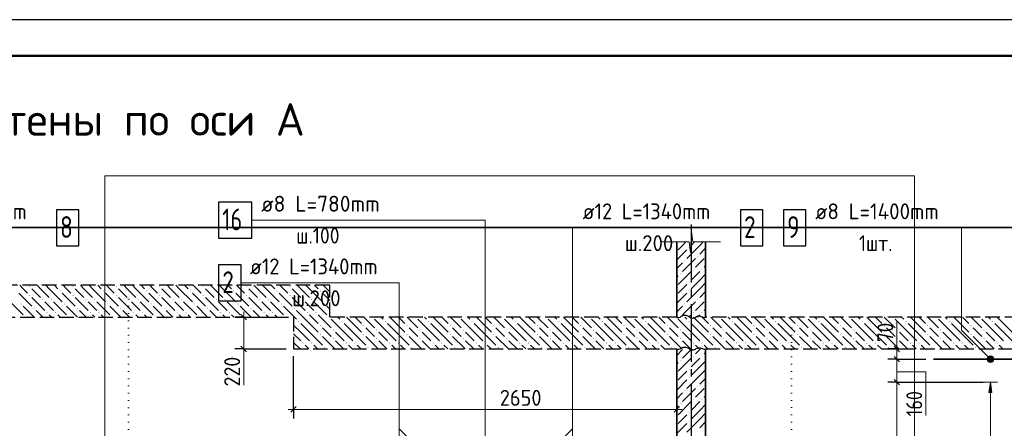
# Model space of a CAD drawing. Header units: millimetres. Extents: x 0 to 59400, y 0 to 42000.
# Tile 36 of 37: x 38663 to 52283, y 36354 to 42000. Entities that reach past the tile are written whole.
import ezdxf

# ---------------------------------------------------------------- set-up
doc = ezdxf.new("R2010")
doc.units = ezdxf.units.MM
for name, pattern in [('______2', [270, 200, -70]), ('______5', [1100, 800, -100, 100, -100]), ('______9', [100, 0, -100])]:
    doc.linetypes.add(name, pattern=pattern)
for name, color, linetype, lineweight in [('Standard', 7, 'Continuous', 25), ('ЖБ Перекрытие верхний уровень', 7, '______2', 25), ('ЖБ Перекрытие нижний уровень с отделкой', 7, '______2', 25), ('ЖБ Пилон', 7, 'Continuous', 35), ('ЖБ Стена верхний уровень', 7, 'Continuous', 35), ('Заголовок чертежа', 7, 'Continuous', 25), ('Позиционная метка линия выноска', 7, 'Continuous', 13), ('Примечания', 7, 'Continuous', 13), ('Размерная линия_ общее', 7, 'Continuous', 13), ('Сечения символ', 7, 'Continuous', 25), ('Стена обрамление Г-обр.', 7, 'Continuous', 35), ('Стена обрамление П-обр.', 7, 'Continuous', 35)]:
    doc.layers.add(name, color=color, linetype=linetype, lineweight=lineweight)
doc.layers.add('Оси', color=7, linetype='______5')
doc.layers.add('Размерная выноска', color=7, linetype='Continuous')
doc.layers.add('Стена Хомут', color=7, linetype='Continuous', lineweight=25, true_color=0x6e3c1e)
doc.styles.add('ISOCPEUR', font='txt')

msp = doc.modelspace()

# ---------------------------------------------------------------- hatches: boundary and pattern name
at = {"layer": 'ЖБ Перекрытие верхний уровень', "linetype": 'Continuous', "lineweight": 18, "transparency": 33554687}
for points in [[(38795, 38312), (38801, 38318), (38808, 38312), (38801, 38305)], [(39395, 38312), (39401, 38318), (39408, 38312), (39401, 38305)], [(39995, 38312), (40001, 38318), (40008, 38312), (40001, 38305)], [(40595, 38312), (40601, 38318), (40608, 38312), (40601, 38305)], [(41195, 38312), (41201, 38318), (41208, 38312), (41201, 38305)], [(41795, 38312), (41801, 38318), (41808, 38312), (41801, 38305)], [(42395, 38312), (42401, 38318), (42408, 38312), (42401, 38305)], [(38795, 38192), (38801, 38198), (38808, 38192), (38801, 38185)], [(38975, 38132), (38981, 38138), (38988, 38132), (38981, 38125)], [(39095, 38132), (39101, 38138), (39108, 38132), (39101, 38125)], [(39215, 38252), (39221, 38258), (39228, 38252), (39221, 38245)], [(39395, 38192), (39401, 38198), (39408, 38192), (39401, 38185)], [(39575, 38132), (39581, 38138), (39588, 38132), (39581, 38125)], [(39695, 38132), (39701, 38138), (39708, 38132), (39701, 38125)], [(39815, 38252), (39821, 38258), (39828, 38252), (39821, 38245)], [(39995, 38192), (40001, 38198), (40008, 38192), (40001, 38185)], [(40175, 38132), (40181, 38138), (40188, 38132), (40181, 38125)], [(40295, 38132), (40301, 38138), (40308, 38132), (40301, 38125)], [(40415, 38252), (40421, 38258), (40428, 38252), (40421, 38245)], [(40595, 38192), (40601, 38198), (40608, 38192), (40601, 38185)], [(40775, 38132), (40781, 38138), (40788, 38132), (40781, 38125)], [(40895, 38132), (40901, 38138), (40908, 38132), (40901, 38125)], [(41015, 38252), (41021, 38258), (41028, 38252), (41021, 38245)], [(41195, 38192), (41201, 38198), (41208, 38192), (41201, 38185)], [(41375, 38132), (41381, 38138), (41388, 38132), (41381, 38125)], [(41495, 38132), (41501, 38138), (41508, 38132), (41501, 38125)], [(41615, 38252), (41621, 38258), (41628, 38252), (41621, 38245)], [(41795, 38192), (41801, 38198), (41808, 38192), (41801, 38185)], [(41975, 38132), (41981, 38138), (41988, 38132), (41981, 38125)], [(42095, 38132), (42101, 38138), (42108, 38132), (42101, 38125)], [(42215, 38252), (42221, 38258), (42228, 38252), (42221, 38245)], [(42395, 38192), (42401, 38198), (42408, 38192), (42401, 38185)], [(42575, 38132), (42581, 38138), (42588, 38132), (42581, 38125)], [(42695, 38132), (42701, 38138), (42708, 38132), (42701, 38125)], [(42815, 38252), (42821, 38258), (42828, 38252), (42821, 38245)], [(38675, 38072), (38681, 38078), (38688, 38072), (38681, 38065)], [(38855, 38012), (38861, 38018), (38868, 38012), (38861, 38005)], [(39275, 38072), (39281, 38078), (39288, 38072), (39281, 38065)], [(39455, 38012), (39461, 38018), (39468, 38012), (39461, 38005)], [(39875, 38072), (39881, 38078), (39888, 38072), (39881, 38065)], [(40055, 38012), (40061, 38018), (40068, 38012), (40061, 38005)], [(40475, 38072), (40481, 38078), (40488, 38072), (40481, 38065)], [(40655, 38012), (40661, 38018), (40668, 38012), (40661, 38005)], [(41075, 38072), (41081, 38078), (41088, 38072), (41081, 38065)], [(41255, 38012), (41261, 38018), (41268, 38012), (41261, 38005)], [(41675, 38072), (41681, 38078), (41688, 38072), (41681, 38065)], [(41855, 38012), (41861, 38018), (41868, 38012), (41861, 38005)], [(42275, 38072), (42281, 38078), (42288, 38072), (42281, 38065)], [(42455, 38012), (42461, 38018), (42468, 38012), (42461, 38005)], [(42875, 38072), (42881, 38078), (42888, 38072), (42881, 38065)], [(38735, 37892), (38741, 37898), (38748, 37892), (38746, 37890), (38736, 37890)], [(39035, 37952), (39041, 37958), (39048, 37952), (39041, 37945)], [(39155, 37952), (39161, 37958), (39168, 37952), (39161, 37945)], [(39335, 37892), (39341, 37898), (39348, 37892), (39346, 37890), (39336, 37890)], [(39635, 37952), (39641, 37958), (39648, 37952), (39641, 37945)], [(39755, 37952), (39761, 37958), (39768, 37952), (39761, 37945)], [(39935, 37892), (39941, 37898), (39948, 37892), (39946, 37890), (39936, 37890)], [(40235, 37952), (40241, 37958), (40248, 37952), (40241, 37945)], [(40355, 37952), (40361, 37958), (40368, 37952), (40361, 37945)], [(40535, 37892), (40541, 37898), (40548, 37892), (40546, 37890), (40536, 37890)], [(40835, 37952), (40841, 37958), (40848, 37952), (40841, 37945)], [(40955, 37952), (40961, 37958), (40968, 37952), (40961, 37945)], [(41135, 37892), (41141, 37898), (41148, 37892), (41146, 37890), (41136, 37890)], [(41435, 37952), (41441, 37958), (41448, 37952), (41441, 37945)], [(41555, 37952), (41561, 37958), (41568, 37952), (41561, 37945)], [(41735, 37892), (41741, 37898), (41748, 37892), (41746, 37890), (41736, 37890)], [(42035, 37952), (42041, 37958), (42048, 37952), (42041, 37945)], [(42155, 37952), (42161, 37958), (42168, 37952), (42161, 37945)], [(42335, 37892), (42341, 37898), (42348, 37892), (42346, 37890), (42336, 37890)], [(42635, 37952), (42641, 37958), (42648, 37952), (42641, 37945)], [(42755, 37952), (42761, 37958), (42768, 37952), (42761, 37945)], [(42935, 37892), (42941, 37898), (42948, 37892), (42946, 37890), (42936, 37890)]]:
    msp.add_hatch(color=7, dxfattribs=at).paths.add_polyline_path(points, flags=16)
at = {"layer": 'ЖБ Перекрытие нижний уровень с отделкой', "linetype": 'Continuous', "lineweight": 18, "transparency": 33554687}
for points in [[(42946, 37890), (42941, 37885), (42936, 37890)], [(43546, 37890), (43541, 37885), (43536, 37890)], [(44146, 37890), (44141, 37885), (44136, 37890)], [(44746, 37890), (44741, 37885), (44736, 37890)], [(45346, 37890), (45341, 37885), (45336, 37890)], [(45946, 37890), (45941, 37885), (45936, 37890)], [(46546, 37890), (46541, 37885), (46536, 37890)], [(47146, 37890), (47141, 37885), (47136, 37890)], [(47746, 37890), (47741, 37885), (47736, 37890)], [(48346, 37890), (48341, 37885), (48336, 37890)], [(48946, 37890), (48941, 37885), (48936, 37890)], [(49546, 37890), (49541, 37885), (49536, 37890)], [(50146, 37890), (50141, 37885), (50136, 37890)], [(50746, 37890), (50741, 37885), (50736, 37890)], [(51346, 37890), (51341, 37885), (51336, 37890)], [(51946, 37890), (51941, 37885), (51936, 37890)], [(42515, 37832), (42521, 37838), (42528, 37832), (42521, 37825)], [(42815, 37772), (42821, 37778), (42828, 37772), (42821, 37765)], [(43115, 37832), (43121, 37838), (43128, 37832), (43121, 37825)], [(43415, 37772), (43421, 37778), (43428, 37772), (43421, 37765)], [(43715, 37832), (43721, 37838), (43728, 37832), (43721, 37825)], [(44015, 37772), (44021, 37778), (44028, 37772), (44021, 37765)], [(44315, 37832), (44321, 37838), (44328, 37832), (44321, 37825)], [(44615, 37772), (44621, 37778), (44628, 37772), (44621, 37765)], [(44915, 37832), (44921, 37838), (44928, 37832), (44921, 37825)], [(45215, 37772), (45221, 37778), (45228, 37772), (45221, 37765)], [(45515, 37832), (45521, 37838), (45528, 37832), (45521, 37825)], [(45815, 37772), (45821, 37778), (45828, 37772), (45821, 37765)], [(46115, 37832), (46121, 37838), (46128, 37832), (46121, 37825)], [(46415, 37772), (46421, 37778), (46428, 37772), (46421, 37765)], [(46715, 37832), (46721, 37838), (46728, 37832), (46721, 37825)], [(47015, 37772), (47021, 37778), (47028, 37772), (47021, 37765)], [(47315, 37832), (47321, 37838), (47328, 37832), (47321, 37825)], [(47615, 37772), (47621, 37778), (47628, 37772), (47621, 37765)], [(47915, 37832), (47921, 37838), (47928, 37832), (47921, 37825)], [(48215, 37772), (48221, 37778), (48228, 37772), (48221, 37765)], [(48515, 37832), (48521, 37838), (48528, 37832), (48521, 37825)], [(48815, 37772), (48821, 37778), (48828, 37772), (48821, 37765)], [(49115, 37832), (49121, 37838), (49128, 37832), (49121, 37825)], [(49415, 37772), (49421, 37778), (49428, 37772), (49421, 37765)], [(49715, 37832), (49721, 37838), (49728, 37832), (49721, 37825)], [(50015, 37772), (50021, 37778), (50028, 37772), (50021, 37765)], [(50315, 37832), (50321, 37838), (50328, 37832), (50321, 37825)], [(50615, 37772), (50621, 37778), (50628, 37772), (50621, 37765)], [(50915, 37832), (50921, 37838), (50928, 37832), (50921, 37825)], [(51215, 37772), (51221, 37778), (51228, 37772), (51221, 37765)], [(51515, 37832), (51521, 37838), (51528, 37832), (51521, 37825)], [(51815, 37772), (51821, 37778), (51828, 37772), (51821, 37765)], [(52115, 37832), (52121, 37838), (52128, 37832), (52121, 37825)], [(42815, 37652), (42821, 37658), (42828, 37652), (42821, 37645)], [(42995, 37712), (43001, 37718), (43008, 37712), (43001, 37705)], [(42995, 37592), (43001, 37598), (43008, 37592), (43001, 37585)], [(43415, 37652), (43421, 37658), (43428, 37652), (43421, 37645)], [(43595, 37712), (43601, 37718), (43608, 37712), (43601, 37705)], [(43595, 37592), (43601, 37598), (43608, 37592), (43601, 37585)], [(44015, 37652), (44021, 37658), (44028, 37652), (44021, 37645)], [(44195, 37712), (44201, 37718), (44208, 37712), (44201, 37705)], [(44195, 37592), (44201, 37598), (44208, 37592), (44201, 37585)], [(44615, 37652), (44621, 37658), (44628, 37652), (44621, 37645)], [(44795, 37712), (44801, 37718), (44808, 37712), (44801, 37705)], [(44795, 37592), (44801, 37598), (44808, 37592), (44801, 37585)], [(45215, 37652), (45221, 37658), (45228, 37652), (45221, 37645)], [(45395, 37712), (45401, 37718), (45408, 37712), (45401, 37705)], [(45395, 37592), (45401, 37598), (45408, 37592), (45401, 37585)], [(45815, 37652), (45821, 37658), (45828, 37652), (45821, 37645)], [(45995, 37712), (46001, 37718), (46008, 37712), (46001, 37705)], [(45995, 37592), (46001, 37598), (46008, 37592), (46001, 37585)], [(46415, 37652), (46421, 37658), (46428, 37652), (46421, 37645)], [(46595, 37712), (46601, 37718), (46608, 37712), (46601, 37705)], [(46595, 37592), (46601, 37598), (46608, 37592), (46601, 37585)], [(47015, 37652), (47021, 37658), (47028, 37652), (47021, 37645)], [(47195, 37712), (47201, 37718), (47208, 37712), (47201, 37705)], [(47195, 37592), (47201, 37598), (47208, 37592), (47201, 37585)], [(47615, 37652), (47621, 37658), (47628, 37652), (47621, 37645)], [(47795, 37712), (47801, 37718), (47808, 37712), (47801, 37705)], [(47795, 37592), (47801, 37598), (47808, 37592), (47801, 37585)], [(48215, 37652), (48221, 37658), (48228, 37652), (48221, 37645)], [(48395, 37712), (48401, 37718), (48408, 37712), (48401, 37705)], [(48395, 37592), (48401, 37598), (48408, 37592), (48401, 37585)], [(48815, 37652), (48821, 37658), (48828, 37652), (48821, 37645)], [(48995, 37712), (49001, 37718), (49008, 37712), (49001, 37705)], [(48995, 37592), (49001, 37598), (49008, 37592), (49001, 37585)], [(49415, 37652), (49421, 37658), (49428, 37652), (49421, 37645)], [(49595, 37712), (49601, 37718), (49608, 37712), (49601, 37705)], [(49595, 37592), (49601, 37598), (49608, 37592), (49601, 37585)], [(50015, 37652), (50021, 37658), (50028, 37652), (50021, 37645)], [(50195, 37712), (50201, 37718), (50208, 37712), (50201, 37705)], [(50195, 37592), (50201, 37598), (50208, 37592), (50201, 37585)], [(50615, 37652), (50621, 37658), (50628, 37652), (50621, 37645)], [(50795, 37712), (50801, 37718), (50808, 37712), (50801, 37705)], [(50795, 37592), (50801, 37598), (50808, 37592), (50801, 37585)], [(51215, 37652), (51221, 37658), (51228, 37652), (51221, 37645)], [(51395, 37712), (51401, 37718), (51408, 37712), (51401, 37705)], [(51395, 37592), (51401, 37598), (51408, 37592), (51401, 37585)], [(51815, 37652), (51821, 37658), (51828, 37652), (51821, 37645)], [(51995, 37712), (52001, 37718), (52008, 37712), (52001, 37705)], [(51995, 37592), (52001, 37598), (52008, 37592), (52001, 37585)], [(42575, 37532), (42581, 37538), (42588, 37532), (42581, 37525)], [(42695, 37532), (42701, 37538), (42708, 37532), (42701, 37525)], [(42875, 37472), (42881, 37478), (42888, 37472), (42881, 37465)], [(43175, 37532), (43181, 37538), (43188, 37532), (43181, 37525)], [(43295, 37532), (43301, 37538), (43308, 37532), (43301, 37525)], [(43475, 37472), (43481, 37478), (43488, 37472), (43481, 37465)], [(43775, 37532), (43781, 37538), (43788, 37532), (43781, 37525)], [(43895, 37532), (43901, 37538), (43908, 37532), (43901, 37525)], [(44075, 37472), (44081, 37478), (44088, 37472), (44081, 37465)], [(44375, 37532), (44381, 37538), (44388, 37532), (44381, 37525)], [(44495, 37532), (44501, 37538), (44508, 37532), (44501, 37525)], [(44675, 37472), (44681, 37478), (44688, 37472), (44681, 37465)], [(44975, 37532), (44981, 37538), (44988, 37532), (44981, 37525)], [(45095, 37532), (45101, 37538), (45108, 37532), (45101, 37525)], [(45275, 37472), (45281, 37478), (45288, 37472), (45281, 37465)], [(45575, 37532), (45581, 37538), (45588, 37532), (45581, 37525)], [(45695, 37532), (45701, 37538), (45708, 37532), (45701, 37525)], [(45875, 37472), (45881, 37478), (45888, 37472), (45881, 37465)], [(46175, 37532), (46181, 37538), (46188, 37532), (46181, 37525)], [(46295, 37532), (46301, 37538), (46308, 37532), (46301, 37525)], [(46475, 37472), (46481, 37478), (46488, 37472), (46481, 37465)], [(46775, 37532), (46781, 37538), (46788, 37532), (46781, 37525)], [(46895, 37532), (46901, 37538), (46908, 37532), (46901, 37525)], [(47075, 37472), (47081, 37478), (47088, 37472), (47081, 37465)], [(47375, 37532), (47381, 37538), (47388, 37532), (47381, 37525)], [(47495, 37532), (47501, 37538), (47508, 37532), (47501, 37525)], [(47675, 37472), (47681, 37478), (47688, 37472), (47681, 37465)], [(47975, 37532), (47981, 37538), (47988, 37532), (47981, 37525)], [(48095, 37532), (48101, 37538), (48108, 37532), (48101, 37525)], [(48275, 37472), (48281, 37478), (48288, 37472), (48281, 37465)], [(48575, 37532), (48581, 37538), (48588, 37532), (48581, 37525)], [(48695, 37532), (48701, 37538), (48708, 37532), (48701, 37525)], [(48875, 37472), (48881, 37478), (48888, 37472), (48881, 37465)], [(49175, 37532), (49181, 37538), (49188, 37532), (49181, 37525)], [(49295, 37532), (49301, 37538), (49308, 37532), (49301, 37525)], [(49475, 37472), (49481, 37478), (49488, 37472), (49481, 37465)], [(49775, 37532), (49781, 37538), (49788, 37532), (49781, 37525)], [(49895, 37532), (49901, 37538), (49908, 37532), (49901, 37525)], [(50075, 37472), (50081, 37478), (50088, 37472), (50081, 37465)], [(50375, 37532), (50381, 37538), (50388, 37532), (50381, 37525)], [(50495, 37532), (50501, 37538), (50508, 37532), (50501, 37525)], [(50675, 37472), (50681, 37478), (50688, 37472), (50681, 37465)], [(50975, 37532), (50981, 37538), (50988, 37532), (50981, 37525)], [(51095, 37532), (51101, 37538), (51108, 37532), (51101, 37525)], [(51275, 37472), (51281, 37478), (51288, 37472), (51281, 37465)], [(51575, 37532), (51581, 37538), (51588, 37532), (51581, 37525)], [(51695, 37532), (51701, 37538), (51708, 37532), (51701, 37525)], [(51875, 37472), (51881, 37478), (51888, 37472), (51881, 37465)], [(52175, 37532), (52181, 37538), (52188, 37532), (52181, 37525)]]:
    msp.add_hatch(color=7, dxfattribs=at).paths.add_polyline_path(points, flags=16)
at = {"layer": 'ЖБ Пилон', "linetype": 'Continuous', "lineweight": 18, "transparency": 33554687}
for points in [[(47916, 38852), (47921, 38857), (47926, 38852), (47921, 38847)], [(48036, 38732), (48041, 38737), (48046, 38732), (48041, 38727)], [(47856, 38672), (47861, 38677), (47866, 38672), (47861, 38667)], [(47976, 38552), (47981, 38557), (47986, 38552), (47981, 38547)], [(48096, 38552), (48101, 38557), (48106, 38552), (48101, 38547)], [(47796, 38492), (47801, 38497), (47806, 38492), (47801, 38487)], [(47916, 38372), (47921, 38377), (47926, 38372), (47921, 38367)], [(47916, 38252), (47921, 38257), (47926, 38252), (47921, 38247)], [(48036, 38132), (48041, 38137), (48046, 38132), (48041, 38127)], [(47856, 38072), (47861, 38077), (47866, 38072), (47861, 38067)], [(47796, 37892), (47801, 37897), (47806, 37892), (47804, 37890), (47798, 37890)], [(47976, 37952), (47981, 37957), (47986, 37952), (47981, 37947)], [(48096, 37952), (48101, 37957), (48106, 37952), (48101, 37947)]]:
    msp.add_hatch(color=7, dxfattribs=at).paths.add_polyline_path(points, flags=16)
at = {"layer": 'ЖБ Стена верхний уровень', "linetype": 'Continuous', "lineweight": 18, "transparency": 33554687}
for points in [[(47976, 37352), (47981, 37357), (47986, 37352), (47981, 37347)], [(48096, 37352), (48101, 37357), (48106, 37352), (48101, 37347)], [(47796, 37292), (47801, 37297), (47806, 37292), (47801, 37287)], [(47916, 37172), (47921, 37177), (47926, 37172), (47921, 37167)], [(47916, 37052), (47921, 37057), (47926, 37052), (47921, 37047)], [(48036, 36932), (48041, 36937), (48046, 36932), (48041, 36927)], [(47856, 36872), (47861, 36877), (47866, 36872), (47861, 36867)], [(47796, 36692), (47801, 36697), (47806, 36692), (47801, 36687)], [(47976, 36752), (47981, 36757), (47986, 36752), (47981, 36747)], [(48096, 36752), (48101, 36757), (48106, 36752), (48101, 36747)], [(47916, 36572), (47921, 36577), (47926, 36572), (47921, 36567)], [(47916, 36452), (47921, 36457), (47926, 36452), (47921, 36447)]]:
    msp.add_hatch(color=7, dxfattribs=at).paths.add_polyline_path(points, flags=16)
at = {"layer": 'Позиционная метка линия выноска', "linetype": 'Continuous', "lineweight": 13, "transparency": 33554687}
for points in [[(52048, 37321), (52080, 37353), (52059, 37342)], [(52080, 37353), (52048, 37321), (52048, 37298)], [(52080, 37353), (52048, 37298), (52103, 37353)], [(52103, 37353), (52048, 37298), (52059, 37278)], [(52103, 37353), (52059, 37278), (52123, 37342)], [(52123, 37342), (52059, 37278), (52080, 37267)], [(52123, 37342), (52080, 37267), (52134, 37321)], [(52134, 37321), (52080, 37267), (52103, 37267)], [(52134, 37321), (52103, 37267), (52134, 37298)], [(52134, 37298), (52103, 37267), (52123, 37278)]]:
    msp.add_hatch(color=7, dxfattribs=at).paths.add_polyline_path(points)
at = {"layer": 'Стена обрамление Г-обр.', "linetype": 'Continuous', "lineweight": 13, "transparency": 33554687}
msp.add_hatch(color=7, dxfattribs=at).paths.add_polyline_path([(52111, 36850), (52091, 36990), (52071, 36850)])

# ---------------------------------------------------------------- linework, layer by layer
at = {"layer": 'Standard', "color": 7, "linetype": 'Continuous', "lineweight": 13, "transparency": 33554687}
for p, q in [((47941, 38780), (47957, 39080)), ((47957, 39080), (47973, 38930)), ((47539, 38930), (47924, 38930)), ((47924, 38930), (47941, 38780)), ((47973, 38930), (48359, 38930)), ((48359, 38930), (48359, 38930)), ((50797, 37450), (50797, 37525)), ((50797, 37310), (50797, 36990)), ((50797, 36990), (50796, 32590))]:
    msp.add_line(p, q, dxfattribs=at)
at = {"layer": 'Standard', "color": 7, "linetype": 'Continuous', "lineweight": 25, "transparency": 33554687}
for p, q in [((50760, 37487), (50835, 37412)), ((50760, 37347), (50835, 37272)), ((50760, 37028), (50835, 36953))]:
    msp.add_line(p, q, dxfattribs=at)
at = {"layer": 'Standard', "color": 7, "linetype": 'Continuous', "lineweight": -3, "transparency": 33554687}
for p, q in [((50797, 37450), (50672, 37450)), ((50797, 37450), (50922, 37450)), ((50797, 37450), (50797, 37450)), ((50797, 37310), (50672, 37310)), ((50797, 37310), (50922, 37310)), ((50797, 36990), (50672, 36990)), ((50797, 36990), (50922, 36990))]:
    msp.add_line(p, q, dxfattribs=at)
at = {"layer": 'Standard', "color": 7, "linetype": 'Continuous', "lineweight": 25, "transparency": 33554687}
msp.add_lwpolyline([(0, 0), (59400, 0), (59400, 42000), (0, 42000), (0, 0)], close=True, dxfattribs=at)
at = {"layer": 'Standard', "color": 7, "linetype": 'Continuous', "lineweight": 50, "transparency": 33554687}
msp.add_lwpolyline([(2000, 41500), (58900, 41500), (58900, 500), (2000, 500), (2000, 41500)], close=True, dxfattribs=at)
at = {"layer": 'Standard', "color": 7, "linetype": 'Continuous', "lineweight": 13, "transparency": 33554687}
for points in [[(58900, 41500), (2000, 41500), (2000, 500), (58900, 500), (58900, 41500)], [(50797, 37450), (50797, 37337), (50797, 37337), (50797, 37310)]]:
    msp.add_lwpolyline(points, dxfattribs=at)
at = {"layer": 'Standard', "color": 254, "linetype": 'Continuous', "lineweight": 35, "true_color": 0xc4c4ff, "transparency": 33554687}
msp.add_lwpolyline([(34556, 31450), (54971, 31450), (54971, 39130), (34556, 39130), (34556, 31450)], dxfattribs=at)
at = {"layer": 'Standard', "color": 7, "linetype": 'Continuous', "lineweight": -3, "transparency": 33554687}
for points in [[(50797, 37310), (50860, 37310), (50860, 37310), (51196, 37310)], [(50797, 36990), (50984, 36990), (50984, 36990), (51991, 36990)]]:
    msp.add_lwpolyline(points, dxfattribs=at)
at = {"layer": 'ЖБ Перекрытие верхний уровень', "color": 7, "linetype": '______2', "lineweight": 25, "transparency": 33554687}
for p, q in [((42951, 38330), (35701, 38330)), ((42951, 37890), (42951, 38330)), ((35701, 37890), (42451, 37890))]:
    msp.add_line(p, q, dxfattribs=at)
at = {"layer": 'ЖБ Перекрытие верхний уровень', "color": 9, "linetype": 'Continuous', "lineweight": 18, "true_color": 0xc7c7c7, "transparency": 33554687}
for p, q in [((38711, 38282), (38663, 38330)), ((38771, 38222), (38711, 38282)), ((38831, 38282), (38951, 38162)), ((38951, 38282), (38903, 38330)), ((38951, 38282), (39071, 38162)), ((39023, 38330), (39071, 38282)), ((39071, 38282), (39251, 38102)), ((39143, 38330), (39191, 38282)), ((39311, 38282), (39263, 38330)), ((39371, 38222), (39311, 38282)), ((39431, 38282), (39551, 38162)), ((39551, 38282), (39503, 38330)), ((39551, 38282), (39671, 38162)), ((39623, 38330), (39671, 38282)), ((39671, 38282), (39851, 38102)), ((39743, 38330), (39791, 38282)), ((39911, 38282), (39863, 38330)), ((39971, 38222), (39911, 38282)), ((40031, 38282), (40151, 38162)), ((40151, 38282), (40103, 38330)), ((40151, 38282), (40271, 38162)), ((40223, 38330), (40271, 38282)), ((40271, 38282), (40451, 38102)), ((40343, 38330), (40391, 38282)), ((40511, 38282), (40463, 38330)), ((40571, 38222), (40511, 38282)), ((40631, 38282), (40751, 38162)), ((40751, 38282), (40703, 38330)), ((40751, 38282), (40871, 38162)), ((40823, 38330), (40871, 38282)), ((40871, 38282), (41051, 38102)), ((40943, 38330), (40991, 38282)), ((41111, 38282), (41063, 38330)), ((41171, 38222), (41111, 38282)), ((41231, 38282), (41351, 38162)), ((41351, 38282), (41303, 38330)), ((41351, 38282), (41471, 38162)), ((41423, 38330), (41471, 38282)), ((41471, 38282), (41651, 38102)), ((41543, 38330), (41591, 38282)), ((41711, 38282), (41663, 38330)), ((41771, 38222), (41711, 38282)), ((41831, 38282), (41951, 38162)), ((41951, 38282), (41903, 38330)), ((41951, 38282), (42071, 38162)), ((42023, 38330), (42071, 38282)), ((42071, 38282), (42251, 38102)), ((42143, 38330), (42191, 38282)), ((42311, 38282), (42263, 38330)), ((42371, 38222), (42311, 38282)), ((42431, 38282), (42551, 38162)), ((42551, 38282), (42503, 38330)), ((42551, 38282), (42671, 38162)), ((42623, 38330), (42671, 38282)), ((42671, 38282), (42851, 38102)), ((42743, 38330), (42791, 38282)), ((42911, 38282), (42863, 38330)), ((42951, 38241), (42911, 38282)), ((38651, 38222), (38831, 38042)), ((38831, 38162), (39011, 37982)), ((39251, 38222), (39431, 38042)), ((39431, 38162), (39611, 37982)), ((39851, 38222), (40031, 38042)), ((40031, 38162), (40211, 37982)), ((40451, 38222), (40631, 38042)), ((40631, 38162), (40811, 37982)), ((41051, 38222), (41231, 38042)), ((41231, 38162), (41411, 37982)), ((41651, 38222), (41831, 38042)), ((41831, 38162), (42011, 37982)), ((42251, 38222), (42431, 38042)), ((42431, 38162), (42611, 37982)), ((42851, 38222), (42951, 38121)), ((38531, 38102), (38711, 37922)), ((38711, 38042), (38863, 37890)), ((39071, 38042), (39011, 38102)), ((39131, 37982), (39071, 38042)), ((39131, 38102), (39311, 37922)), ((39311, 38042), (39463, 37890)), ((39671, 38042), (39611, 38102)), ((39731, 37982), (39671, 38042)), ((39731, 38102), (39911, 37922)), ((39911, 38042), (40063, 37890)), ((40271, 38042), (40211, 38102)), ((40331, 37982), (40271, 38042)), ((40331, 38102), (40511, 37922)), ((40511, 38042), (40663, 37890)), ((40871, 38042), (40811, 38102)), ((40931, 37982), (40871, 38042)), ((40931, 38102), (41111, 37922)), ((41111, 38042), (41263, 37890)), ((41471, 38042), (41411, 38102)), ((41531, 37982), (41471, 38042)), ((41531, 38102), (41711, 37922)), ((41711, 38042), (41863, 37890)), ((42071, 38042), (42011, 38102)), ((42131, 37982), (42071, 38042)), ((42131, 38102), (42311, 37922)), ((42311, 38042), (42463, 37890)), ((42671, 38042), (42611, 38102)), ((42731, 37982), (42671, 38042)), ((42731, 38102), (42911, 37922)), ((42911, 38042), (42951, 38001)), ((38983, 37890), (38891, 37982)), ((39071, 37922), (39103, 37890)), ((39191, 37922), (39223, 37890)), ((39583, 37890), (39491, 37982)), ((39671, 37922), (39703, 37890)), ((39791, 37922), (39823, 37890)), ((40183, 37890), (40091, 37982)), ((40271, 37922), (40303, 37890)), ((40391, 37922), (40423, 37890)), ((40783, 37890), (40691, 37982)), ((40871, 37922), (40903, 37890)), ((40991, 37922), (41023, 37890)), ((41383, 37890), (41291, 37982)), ((41471, 37922), (41503, 37890)), ((41591, 37922), (41623, 37890)), ((41983, 37890), (41891, 37982)), ((42071, 37922), (42103, 37890)), ((42191, 37922), (42223, 37890)), ((42583, 37890), (42491, 37982)), ((42671, 37922), (42703, 37890)), ((42791, 37922), (42823, 37890))]:
    msp.add_line(p, q, dxfattribs=at)
at = {"layer": 'ЖБ Перекрытие нижний уровень с отделкой', "color": 7, "linetype": '______2', "lineweight": 25, "transparency": 33554687}
for p, q in [((42451, 37890), (42451, 37450)), ((47751, 37890), (42951, 37890)), ((53840, 37890), (48151, 37890)), ((42451, 37450), (47751, 37450)), ((48151, 37450), (53045, 37450))]:
    msp.add_line(p, q, dxfattribs=at)
at = {"layer": 'ЖБ Перекрытие нижний уровень с отделкой', "color": 9, "linetype": 'Continuous', "lineweight": 18, "true_color": 0xc7c7c7, "transparency": 33554687}
for p, q in [((42463, 37890), (42491, 37862)), ((42671, 37802), (42583, 37890)), ((42703, 37890), (42791, 37802)), ((42823, 37890), (42971, 37742)), ((43063, 37890), (43091, 37862)), ((43271, 37802), (43183, 37890)), ((43303, 37890), (43391, 37802)), ((43423, 37890), (43571, 37742)), ((43663, 37890), (43691, 37862)), ((43871, 37802), (43783, 37890)), ((43903, 37890), (43991, 37802)), ((44023, 37890), (44171, 37742)), ((44263, 37890), (44291, 37862)), ((44471, 37802), (44383, 37890)), ((44503, 37890), (44591, 37802)), ((44623, 37890), (44771, 37742)), ((44863, 37890), (44891, 37862)), ((45071, 37802), (44983, 37890)), ((45103, 37890), (45191, 37802)), ((45223, 37890), (45371, 37742)), ((45463, 37890), (45491, 37862)), ((45671, 37802), (45583, 37890)), ((45703, 37890), (45791, 37802)), ((45823, 37890), (45971, 37742)), ((46063, 37890), (46091, 37862)), ((46271, 37802), (46183, 37890)), ((46303, 37890), (46391, 37802)), ((46423, 37890), (46571, 37742)), ((46663, 37890), (46691, 37862)), ((46871, 37802), (46783, 37890)), ((46903, 37890), (46991, 37802)), ((47023, 37890), (47171, 37742)), ((47263, 37890), (47291, 37862)), ((47471, 37802), (47383, 37890)), ((47503, 37890), (47591, 37802)), ((47623, 37890), (47771, 37742)), ((47863, 37890), (47891, 37862)), ((48071, 37802), (47983, 37890)), ((48103, 37890), (48191, 37802)), ((48223, 37890), (48371, 37742)), ((48463, 37890), (48491, 37862)), ((48671, 37802), (48583, 37890)), ((48703, 37890), (48791, 37802)), ((48823, 37890), (48971, 37742)), ((49063, 37890), (49091, 37862)), ((49271, 37802), (49183, 37890)), ((49303, 37890), (49391, 37802)), ((49423, 37890), (49571, 37742)), ((49663, 37890), (49691, 37862)), ((49871, 37802), (49783, 37890)), ((49903, 37890), (49991, 37802)), ((50023, 37890), (50171, 37742)), ((50263, 37890), (50291, 37862)), ((50471, 37802), (50383, 37890)), ((50503, 37890), (50591, 37802)), ((50623, 37890), (50771, 37742)), ((50863, 37890), (50891, 37862)), ((51071, 37802), (50983, 37890)), ((51103, 37890), (51191, 37802)), ((51223, 37890), (51371, 37742)), ((51463, 37890), (51491, 37862)), ((51671, 37802), (51583, 37890)), ((51703, 37890), (51791, 37802)), ((51823, 37890), (51971, 37742)), ((52063, 37890), (52091, 37862)), ((52271, 37802), (52183, 37890)), ((42551, 37682), (42451, 37781)), ((42551, 37802), (42671, 37682)), ((42671, 37802), (42791, 37682)), ((42911, 37682), (42851, 37742)), ((43151, 37682), (42971, 37862)), ((43151, 37802), (43271, 37682)), ((43271, 37802), (43391, 37682)), ((43511, 37682), (43451, 37742)), ((43751, 37682), (43571, 37862)), ((43751, 37802), (43871, 37682)), ((43871, 37802), (43991, 37682)), ((44111, 37682), (44051, 37742)), ((44351, 37682), (44171, 37862)), ((44351, 37802), (44471, 37682)), ((44471, 37802), (44591, 37682)), ((44711, 37682), (44651, 37742)), ((44951, 37682), (44771, 37862)), ((44951, 37802), (45071, 37682)), ((45071, 37802), (45191, 37682)), ((45311, 37682), (45251, 37742)), ((45551, 37682), (45371, 37862)), ((45551, 37802), (45671, 37682)), ((45671, 37802), (45791, 37682)), ((45911, 37682), (45851, 37742)), ((46151, 37682), (45971, 37862)), ((46151, 37802), (46271, 37682)), ((46271, 37802), (46391, 37682)), ((46511, 37682), (46451, 37742)), ((46751, 37682), (46571, 37862)), ((46751, 37802), (46871, 37682)), ((46871, 37802), (46991, 37682)), ((47111, 37682), (47051, 37742)), ((47351, 37682), (47171, 37862)), ((47351, 37802), (47471, 37682)), ((47471, 37802), (47591, 37682)), ((47711, 37682), (47651, 37742)), ((47951, 37682), (47771, 37862)), ((47951, 37802), (48071, 37682)), ((48071, 37802), (48191, 37682)), ((48311, 37682), (48251, 37742)), ((48551, 37682), (48371, 37862)), ((48551, 37802), (48671, 37682)), ((48671, 37802), (48791, 37682)), ((48911, 37682), (48851, 37742)), ((49151, 37682), (48971, 37862)), ((49151, 37802), (49271, 37682)), ((49271, 37802), (49391, 37682)), ((49511, 37682), (49451, 37742)), ((49751, 37682), (49571, 37862)), ((49751, 37802), (49871, 37682)), ((49871, 37802), (49991, 37682)), ((50111, 37682), (50051, 37742)), ((50351, 37682), (50171, 37862)), ((50351, 37802), (50471, 37682)), ((50471, 37802), (50591, 37682)), ((50711, 37682), (50651, 37742)), ((50951, 37682), (50771, 37862)), ((50951, 37802), (51071, 37682)), ((51071, 37802), (51191, 37682)), ((51311, 37682), (51251, 37742)), ((51551, 37682), (51371, 37862)), ((51551, 37802), (51671, 37682)), ((51671, 37802), (51791, 37682)), ((51911, 37682), (51851, 37742)), ((52151, 37682), (51971, 37862)), ((52151, 37802), (52271, 37682)), ((52271, 37802), (52391, 37682)), ((42451, 37661), (42551, 37562)), ((42551, 37682), (42671, 37562)), ((42671, 37682), (42851, 37502)), ((42851, 37622), (43023, 37450)), ((42971, 37622), (42911, 37682)), ((43031, 37682), (43151, 37562)), ((43151, 37682), (43271, 37562)), ((43271, 37682), (43451, 37502)), ((43451, 37622), (43623, 37450)), ((43571, 37622), (43511, 37682)), ((43631, 37682), (43751, 37562)), ((43751, 37682), (43871, 37562)), ((43871, 37682), (44051, 37502)), ((44051, 37622), (44223, 37450)), ((44171, 37622), (44111, 37682)), ((44231, 37682), (44351, 37562)), ((44351, 37682), (44471, 37562)), ((44471, 37682), (44651, 37502)), ((44651, 37622), (44823, 37450)), ((44771, 37622), (44711, 37682)), ((44831, 37682), (44951, 37562)), ((44951, 37682), (45071, 37562)), ((45071, 37682), (45251, 37502)), ((45251, 37622), (45423, 37450)), ((45371, 37622), (45311, 37682)), ((45431, 37682), (45551, 37562)), ((45551, 37682), (45671, 37562)), ((45671, 37682), (45851, 37502)), ((45851, 37622), (46023, 37450)), ((45971, 37622), (45911, 37682)), ((46031, 37682), (46151, 37562)), ((46151, 37682), (46271, 37562)), ((46271, 37682), (46451, 37502)), ((46451, 37622), (46623, 37450)), ((46571, 37622), (46511, 37682)), ((46631, 37682), (46751, 37562)), ((46751, 37682), (46871, 37562)), ((46871, 37682), (47051, 37502)), ((47051, 37622), (47223, 37450)), ((47171, 37622), (47111, 37682)), ((47231, 37682), (47351, 37562)), ((47351, 37682), (47471, 37562)), ((47471, 37682), (47651, 37502)), ((47651, 37622), (47823, 37450)), ((47771, 37622), (47711, 37682)), ((47831, 37682), (47951, 37562)), ((47951, 37682), (48071, 37562)), ((48071, 37682), (48251, 37502)), ((48251, 37622), (48423, 37450)), ((48371, 37622), (48311, 37682)), ((48431, 37682), (48551, 37562)), ((48551, 37682), (48671, 37562)), ((48671, 37682), (48851, 37502)), ((48851, 37622), (49023, 37450)), ((48971, 37622), (48911, 37682)), ((49031, 37682), (49151, 37562)), ((49151, 37682), (49271, 37562)), ((49271, 37682), (49451, 37502)), ((49451, 37622), (49623, 37450)), ((49571, 37622), (49511, 37682)), ((49631, 37682), (49751, 37562)), ((49751, 37682), (49871, 37562)), ((49871, 37682), (50051, 37502)), ((50051, 37622), (50223, 37450)), ((50171, 37622), (50111, 37682)), ((50231, 37682), (50351, 37562)), ((50351, 37682), (50471, 37562)), ((50471, 37682), (50651, 37502)), ((50651, 37622), (50823, 37450)), ((50771, 37622), (50711, 37682)), ((50831, 37682), (50951, 37562)), ((50951, 37682), (51071, 37562)), ((51071, 37682), (51251, 37502)), ((51251, 37622), (51423, 37450)), ((51371, 37622), (51311, 37682)), ((51431, 37682), (51551, 37562)), ((51551, 37682), (51671, 37562)), ((51671, 37682), (51851, 37502)), ((51851, 37622), (52023, 37450)), ((51971, 37622), (51911, 37682)), ((52031, 37682), (52151, 37562)), ((52151, 37682), (52271, 37562)), ((52271, 37682), (52451, 37502)), ((42451, 37541), (42543, 37450)), ((42663, 37450), (42611, 37502)), ((42731, 37502), (42783, 37450)), ((43031, 37562), (43143, 37450)), ((43263, 37450), (43211, 37502)), ((43331, 37502), (43383, 37450)), ((43631, 37562), (43743, 37450)), ((43863, 37450), (43811, 37502)), ((43931, 37502), (43983, 37450)), ((44231, 37562), (44343, 37450)), ((44463, 37450), (44411, 37502)), ((44531, 37502), (44583, 37450)), ((44831, 37562), (44943, 37450)), ((45063, 37450), (45011, 37502)), ((45131, 37502), (45183, 37450)), ((45431, 37562), (45543, 37450)), ((45663, 37450), (45611, 37502)), ((45731, 37502), (45783, 37450)), ((46031, 37562), (46143, 37450)), ((46263, 37450), (46211, 37502)), ((46331, 37502), (46383, 37450)), ((46631, 37562), (46743, 37450)), ((46863, 37450), (46811, 37502)), ((46931, 37502), (46983, 37450)), ((47231, 37562), (47343, 37450)), ((47463, 37450), (47411, 37502)), ((47531, 37502), (47583, 37450)), ((47831, 37562), (47943, 37450)), ((48063, 37450), (48011, 37502)), ((48131, 37502), (48183, 37450)), ((48431, 37562), (48543, 37450)), ((48663, 37450), (48611, 37502)), ((48731, 37502), (48783, 37450)), ((49031, 37562), (49143, 37450)), ((49263, 37450), (49211, 37502)), ((49331, 37502), (49383, 37450)), ((49631, 37562), (49743, 37450)), ((49863, 37450), (49811, 37502)), ((49931, 37502), (49983, 37450)), ((50231, 37562), (50343, 37450)), ((50463, 37450), (50411, 37502)), ((50531, 37502), (50583, 37450)), ((50831, 37562), (50943, 37450)), ((51063, 37450), (51011, 37502)), ((51131, 37502), (51183, 37450)), ((51431, 37562), (51543, 37450)), ((51663, 37450), (51611, 37502)), ((51731, 37502), (51783, 37450)), ((52031, 37562), (52143, 37450)), ((52263, 37450), (52211, 37502))]:
    msp.add_line(p, q, dxfattribs=at)
at = {"layer": 'ЖБ Пилон', "color": 7, "linetype": 'Continuous', "lineweight": 35, "transparency": 33554687}
for p, q in [((47751, 38930), (47751, 37890)), ((48151, 37890), (48151, 38930))]:
    msp.add_line(p, q, dxfattribs=at)
at = {"layer": 'ЖБ Пилон', "color": 251, "linetype": 'Continuous', "lineweight": 18, "true_color": 0x494949, "transparency": 33554687}
for p, q in [((47891, 38822), (47751, 38682)), ((47771, 38822), (47831, 38882)), ((47831, 38882), (47879, 38930)), ((48071, 38882), (47891, 38702)), ((47999, 38930), (47951, 38882)), ((48119, 38930), (48071, 38882)), ((48151, 38842), (48071, 38762)), ((48011, 38702), (47831, 38522)), ((48071, 38642), (48131, 38702)), ((47831, 38642), (47751, 38562)), ((48011, 38582), (48071, 38642)), ((48151, 38602), (48131, 38582)), ((47751, 38442), (47771, 38462)), ((47951, 38522), (47771, 38342)), ((48071, 38522), (47951, 38402)), ((48071, 38402), (48151, 38482)), ((47771, 38222), (47831, 38282)), ((47831, 38282), (47891, 38342)), ((48071, 38282), (47891, 38102)), ((48071, 38402), (47951, 38282)), ((48151, 38362), (48071, 38282)), ((47891, 38222), (47751, 38082)), ((48151, 38242), (48071, 38162)), ((47831, 38042), (47751, 37962)), ((48011, 38102), (47831, 37922)), ((48011, 37982), (48071, 38042)), ((48071, 38042), (48131, 38102)), ((48151, 38002), (48131, 37982)), ((47951, 37922), (47919, 37890)), ((48071, 37922), (48039, 37890))]:
    msp.add_line(p, q, dxfattribs=at)
at = {"layer": 'ЖБ Стена верхний уровень', "color": 7, "linetype": 'Continuous', "lineweight": 35, "transparency": 33554687}
for p, q in [((47751, 37450), (47751, 32450)), ((48151, 32450), (48151, 37450))]:
    msp.add_line(p, q, dxfattribs=at)
at = {"layer": 'ЖБ Стена верхний уровень', "color": 251, "linetype": 'Continuous', "lineweight": 18, "true_color": 0x494949, "transparency": 33554687}
for p, q in [((47831, 37442), (47751, 37362)), ((47951, 37322), (47771, 37142)), ((47959, 37450), (47831, 37322)), ((48071, 37322), (47951, 37202)), ((48011, 37382), (48071, 37442)), ((48071, 37442), (48079, 37450)), ((48151, 37402), (48131, 37382)), ((47751, 37242), (47771, 37262)), ((48071, 37202), (47951, 37082)), ((48071, 37202), (48151, 37282)), ((47771, 37022), (47831, 37082)), ((47831, 37082), (47891, 37142)), ((48071, 37082), (47891, 36902)), ((48151, 37162), (48071, 37082)), ((47891, 37022), (47751, 36882)), ((48151, 37042), (48071, 36962)), ((47831, 36842), (47751, 36762)), ((48011, 36902), (47831, 36722)), ((48011, 36782), (48071, 36842)), ((48071, 36842), (48131, 36902)), ((48151, 36802), (48131, 36782)), ((47751, 36642), (47771, 36662)), ((47951, 36722), (47771, 36542)), ((48071, 36722), (47951, 36602)), ((48071, 36602), (48151, 36682)), ((47831, 36482), (47891, 36542)), ((48071, 36602), (47951, 36482)), ((48151, 36562), (48071, 36482)), ((47891, 36422), (47751, 36282)), ((47771, 36422), (47831, 36482)), ((48071, 36482), (47891, 36302)), ((48151, 36442), (48071, 36362))]:
    msp.add_line(p, q, dxfattribs=at)
at = {"layer": 'Оси', "color": 8, "linetype": '______5', "lineweight": -3, "transparency": 33554687}
msp.add_line((47951, 39170), (47951, 30130), dxfattribs=at)
at = {"layer": 'Позиционная метка линия выноска', "color": 7, "linetype": 'Continuous', "lineweight": 13, "transparency": 33554687}
for p, q in [((52059, 37342), (52059, 37342)), ((52123, 37342), (52123, 37342)), ((52059, 37278), (52059, 37278)), ((52123, 37278), (52123, 37278))]:
    msp.add_line(p, q, dxfattribs=at)
at = {"layer": 'Позиционная метка линия выноска', "color": 240, "linetype": 'Continuous', "lineweight": 13, "transparency": 33554687}
msp.add_lwpolyline([(39841, 39842), (51041, 39842), (51041, 29311), (39841, 29311), (39841, 39842)], dxfattribs=at)
at = {"layer": 'Позиционная метка линия выноска', "color": 7, "linetype": 'Continuous', "lineweight": 13, "transparency": 33554687}
for points in [[(41875, 39230), (45101, 39230), (45101, 34590)], [(39171, 39125), (36361, 39125), (36361, 38130), (35961, 37730)], [(48633, 39125), (46311, 39125), (46311, 36348), (45511, 35548)], [(49539, 39125), (51691, 39125), (51691, 37710), (52091, 37310)], [(41725, 38363), (43911, 38363), (43911, 36348), (44711, 35548)], [(43911, 36943), (43911, 35948), (44311, 35548)], [(46311, 36943), (46311, 35948), (45911, 35548)]]:
    msp.add_lwpolyline(points, dxfattribs=at)
msp.add_circle((52091, 37310), 45, dxfattribs=at)
at = {"layer": 'Примечания', "color": 7, "linetype": 'Continuous', "lineweight": 25, "transparency": 33554687}
for p, q in [((48151, 37885), (48151, 37885)), ((48151, 37445), (48151, 37445))]:
    msp.add_line(p, q, dxfattribs=at)
for points in [[(47751, 37885), (47766, 37885), (47782, 37886), (47797, 37890), (47808, 37897), (47818, 37905), (47830, 37911), (47845, 37915), (47860, 37917), (47876, 37915), (47890, 37911), (47904, 37906), (47916, 37899), (47927, 37892), (47939, 37886), (47952, 37880), (47967, 37877), (47983, 37878), (47999, 37881), (48011, 37887), (48021, 37895), (48032, 37902), (48046, 37907), (48062, 37908), (48077, 37905), (48091, 37900), (48105, 37895), (48119, 37890), (48133, 37886), (48148, 37883), (48151, 37883)], [(47751, 37445), (47766, 37445), (47782, 37446), (47797, 37450), (47808, 37457), (47818, 37465), (47830, 37471), (47845, 37475), (47860, 37477), (47876, 37475), (47890, 37471), (47904, 37466), (47916, 37459), (47927, 37452), (47939, 37446), (47952, 37440), (47967, 37437), (47983, 37438), (47999, 37441), (48011, 37447), (48021, 37455), (48032, 37462), (48046, 37467), (48062, 37468), (48077, 37465), (48091, 37460), (48105, 37455), (48119, 37450), (48133, 37446), (48148, 37443), (48151, 37443)]]:
    msp.add_lwpolyline(points, dxfattribs=at)
at = {"layer": 'Размерная выноска', "color": 7, "linetype": 'Continuous', "lineweight": 13, "transparency": 33554687}
for p, q in [((50797, 37830), (50797, 37450)), ((41762, 37490), (41762, 36950))]:
    msp.add_line(p, q, dxfattribs=at)
msp.add_lwpolyline([(50797, 37132), (51197, 37132), (51197, 36532)], dxfattribs=at)
at = {"layer": 'Размерная линия_ общее', "color": 253, "linetype": 'Continuous', "lineweight": -3, "true_color": 0xa0a0a0, "transparency": 33554687}
for p, q in [((41762, 37890), (41637, 37890)), ((41762, 37890), (41887, 37890)), ((41762, 37890), (42351, 37890)), ((41762, 37450), (41637, 37450)), ((41762, 37450), (41887, 37450)), ((41762, 37450), (42351, 37450)), ((42451, 36615), (42451, 37350)), ((47751, 36615), (47751, 37430)), ((42451, 36615), (42451, 36740)), ((47751, 36615), (47751, 36740)), ((42451, 36615), (42451, 36490)), ((47751, 36615), (47751, 36490))]:
    msp.add_line(p, q, dxfattribs=at)
at = {"layer": 'Размерная линия_ общее', "color": 7, "linetype": 'Continuous', "lineweight": 25, "transparency": 33554687}
for p, q in [((41724, 37927), (41799, 37852)), ((41724, 37487), (41799, 37412)), ((42489, 36653), (42414, 36578)), ((47789, 36653), (47714, 36578))]:
    msp.add_line(p, q, dxfattribs=at)
at = {"layer": 'Размерная линия_ общее', "color": 7, "linetype": 'Continuous', "lineweight": 13, "transparency": 33554687}
for p, q in [((41762, 37890), (41762, 37965)), ((41762, 37890), (41762, 37450)), ((41762, 37450), (41762, 37375)), ((42451, 36615), (42376, 36615)), ((47751, 36615), (42451, 36615)), ((47751, 36615), (47826, 36615))]:
    msp.add_line(p, q, dxfattribs=at)
at = {"layer": 'Сечения символ', "color": 7, "linetype": '______9', "lineweight": 13, "transparency": 33554687}
for p, q in [((40169, 38140), (40169, 31796)), ((49339, 37740), (49339, 31796))]:
    msp.add_line(p, q, dxfattribs=at)
at = {"layer": 'Стена обрамление Г-обр.', "color": 7, "linetype": 'Continuous', "lineweight": 35, "transparency": 33554687}
msp.add_line((51304, 37310), (53719, 37310), dxfattribs=at)
at = {"layer": 'Стена обрамление Г-обр.', "color": 251, "linetype": 'Continuous', "lineweight": 13, "true_color": 0x494949, "transparency": 33554687}
for p, q in [((52091, 36990), (51991, 36990)), ((52091, 36990), (52071, 36850)), ((52111, 36850), (52091, 36990)), ((52091, 36990), (52191, 36990)), ((52091, 36990), (52091, 36990)), ((52071, 36850), (52111, 36850)), ((52091, 32730), (52091, 36850))]:
    msp.add_line(p, q, dxfattribs=at)
at = {"layer": 'Стена обрамление Г-обр.', "color": 7, "linetype": 'Continuous', "lineweight": 25, "transparency": 33554687}
msp.add_lwpolyline([(49229, 38875), (49539, 38875), (49539, 39375), (49229, 39375), (49229, 38875)], dxfattribs=at)
at = {"layer": 'Стена обрамление П-обр.', "color": 7, "linetype": 'Continuous', "lineweight": 25, "transparency": 33554687}
for points in [[(39171, 38875), (39481, 38875), (39481, 39375), (39171, 39375), (39171, 38875)], [(48633, 38875), (48943, 38875), (48943, 39375), (48633, 39375), (48633, 38875)], [(41415, 38113), (41725, 38113), (41725, 38613), (41415, 38613), (41415, 38113)]]:
    msp.add_lwpolyline(points, dxfattribs=at)
at = {"layer": 'Стена Хомут', "color": 7, "linetype": 'Continuous', "lineweight": 25, "transparency": 33554687}
msp.add_lwpolyline([(41415, 38980), (41875, 38980), (41875, 39480), (41415, 39480), (41415, 38980)], dxfattribs=at)

# ---------------------------------------------------------------- texts
at = {"layer": 'Standard', "color": 7, "linetype": 'Continuous', "lineweight": 25, "transparency": 33554687, "char_height": 220, "attachment_point": 7, "rotation": 89.9924, "style": 'ISOCPEUR'}
for s, insert, width in [('\\W0.87;70', (50747, 37547), 403.93), ('\\W0.83;160', (51147, 36519), 508.57)]:
    msp.add_mtext(s, dxfattribs=dict(at, insert=insert, width=width))
at = {"layer": 'Заголовок чертежа', "color": 7, "linetype": 'Continuous', "lineweight": 50, "transparency": 33554687, "insert": (32433, 40275), "char_height": 450, "width": 10433.08, "attachment_point": 7, "style": 'ISOCPEUR'}
msp.add_mtext('\\W0.99;Схема армирования стены по оси А', dxfattribs=at)
at = {"layer": 'Размерная линия_ общее', "color": 7, "linetype": 'Continuous', "lineweight": 25, "transparency": 33554687, "insert": (41712, 36932), "char_height": 220, "width": 561.99, "attachment_point": 7, "rotation": 90, "style": 'ISOCPEUR'}
msp.add_mtext('\\W0.91;220', dxfattribs=at)
at = {"layer": 'Размерная линия_ общее', "color": 7, "linetype": 'Continuous', "lineweight": 25, "transparency": 33554687, "insert": (45304, 36665), "char_height": 220, "width": 718.09, "attachment_point": 7, "style": 'ISOCPEUR'}
msp.add_mtext('\\W0.93;2650', dxfattribs=at)
at = {"layer": 'Стена обрамление Г-обр.', "color": 7, "linetype": 'Continuous', "lineweight": 13, "transparency": 33554687, "attachment_point": 7, "style": 'ISOCPEUR'}
for s, insert, char_height, width in [('\\W0.96;ø8 L=1400mm ', (49667, 39242), 220, 2018.38), ('\\W0.78;9', (49279, 38985), 300, 326.41), ('\\W0.89;1шт. ', (50272, 38802), 220, 801.63)]:
    msp.add_mtext(s, dxfattribs=dict(at, insert=insert, char_height=char_height, width=width))
at = {"layer": 'Стена обрамление П-обр.', "color": 7, "linetype": 'Continuous', "lineweight": 13, "transparency": 33554687, "attachment_point": 7, "style": 'ISOCPEUR'}
for s, insert, char_height, width in [('\\W0.93;ø8 L=1165mm ', (37139, 39242), 220, 1949.98), ('\\W0.94;ø12 L=1340mm ', (46449, 39242), 220, 2126.49), ('\\W0.78;8', (39221, 38985), 300, 326.41), ('\\W0.78;2', (48683, 38985), 300, 326.41), ('\\W0.95;ш.200 ', (47032, 38802), 220, 962.12), ('\\W0.94;ø12 L=1340mm ', (41847, 38481), 220, 2126.49), ('\\W0.78;2', (41465, 38223), 300, 326.41), ('\\W0.95;ш.200 ', (42430, 38041), 220, 962.13)]:
    msp.add_mtext(s, dxfattribs=dict(at, insert=insert, char_height=char_height, width=width))
at = {"layer": 'Стена Хомут', "color": 7, "linetype": 'Continuous', "lineweight": 13, "transparency": 33554687, "attachment_point": 7, "style": 'ISOCPEUR'}
for s, insert, char_height, width in [('\\W0.98;ø8 L=780mm ', (42003, 39347), 220, 1888.52), ('\\W0.75;16', (41465, 39090), 300, 472.28), ('\\W0.90;ш.100 ', (42487, 38907), 220, 912.89)]:
    msp.add_mtext(s, dxfattribs=dict(at, insert=insert, char_height=char_height, width=width))

doc.saveas('drawing.dxf')
